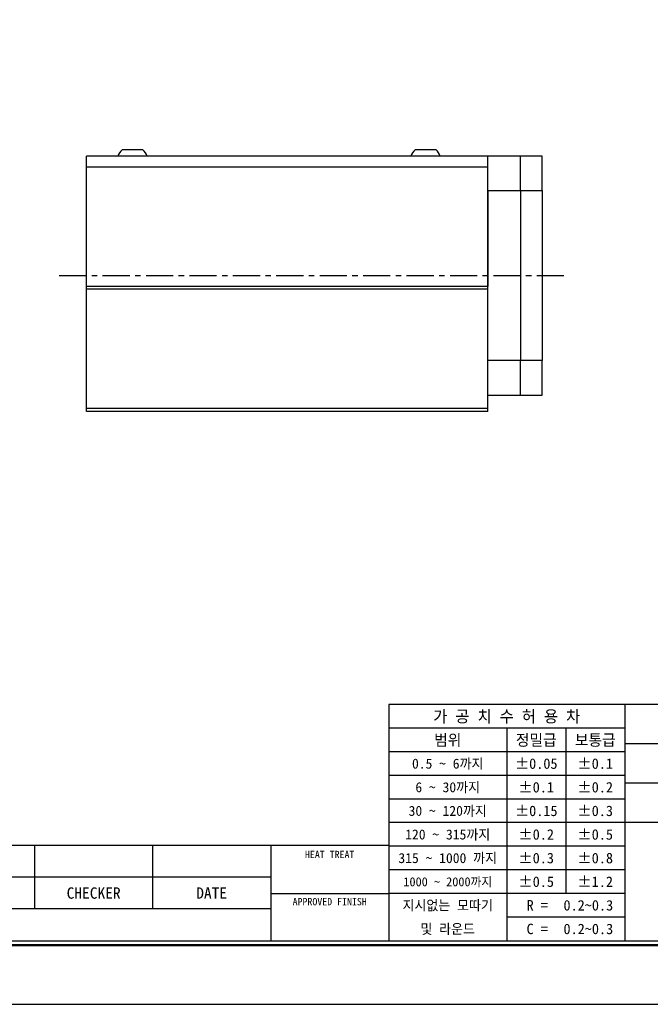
# Model space of a CAD drawing. Header units: millimetres. Extents: x 1174 to 1671, y 712 to 1063.
# Tile 2 of 6: x 1374 to 1490, y 712 to 893. Entities that reach past the tile are written whole.
import ezdxf
from ezdxf.enums import TextEntityAlignment as Align

# ---------------------------------------------------------------- set-up
doc = ezdxf.new("R2010")
doc.units = ezdxf.units.MM
doc.linetypes.add('CENTER', pattern=[2, 1.25, -0.25, 0.25, -0.25])
for name, color, linetype in [('S1', 1, 'CENTER'), ('Z5', 7, 'Continuous'), ('Z7', 7, 'Continuous')]:
    doc.layers.add(name, color=color, linetype=linetype)

# ---------------------------------------------------------------- blocks, each defined once
blk = doc.blocks.new('란표제')
at = {"layer": 'Z7'}
for p, q in [((290, 33), (160, 33)), ((160, 33), (160, 7)), ((186, 33), (186, 7)), ((186, 30.4), (160, 30.4)), ((173, 30.4), (173, 7)), ((179.5, 30.4), (179.5, 12.2)), ((231, 28.67), (186, 28.67)), ((186, 27.8), (160, 27.8)), ((186, 25.2), (160, 25.2)), ((231, 24.33), (186, 24.33)), ((186, 22.6), (160, 22.6)), ((186, 20), (160, 20)), ((290, 20), (186, 20)), ((160, 17.5), (62, 17.5)), ((121, 17.5), (121, 10.5)), ((134, 17.5), (134, 10.5)), ((147, 17.5), (147, 7)), ((186, 17.4), (160, 17.4)), ((186, 14.8), (160, 14.8)), ((147, 14), (62, 14)), ((147, 12.2), (160, 12.2)), ((186, 12.2), (160, 12.2)), ((147, 10.5), (62, 10.5)), ((186, 9.6), (173, 9.6))]:
    blk.add_line(p, q, dxfattribs=at)
at = {"layer": 'Z7', "color": 0}
blk.add_line((0, 0), (297, 0), dxfattribs=at)
at = {"layer": 'Z7', "const_width": 0.25}
blk.add_lwpolyline([(290.5, 6.5), (290.5, 203.5), (10, 203.5), (10, 6.5)], close=True, dxfattribs=at)
at = {"layer": 'Z7'}
blk.add_lwpolyline([(290, 7), (290, 203), (10.5, 203), (10.5, 7)], close=True, dxfattribs=at)
at = {"layer": 'Z5', "ltscale": 0.5}
for tag, p, height in [('TITLE', (237.17, 24.41), 2.5), ('도번', (251.18, 15.64), 2.5), ('SCALE', (253.78, 9.55), 1.2), ('DATE', (277.02, 9.51), 1.2)]:
    blk.add_attdef(tag, p, '', height=height, dxfattribs=at)
at = {"layer": 'Z7'}
for s, height, p in [('가 공 치 수 허 용 차', 1.3, (173, 31.7)), ('범위', 1.25, (166.5, 29.1)), ('정밀급', 1.25, (176.25, 29.1)), ('보통급', 1.25, (182.75, 29.1)), ('0.5 ~ 6까지', 1.1, (166.5, 26.5)), ('%%P0.05', 1.15, (176.25, 26.5)), ('%%P0.1', 1.15, (182.75, 26.5)), ('6 ~ 30까지', 1.1, (166.5, 23.9)), ('%%P0.1', 1.15, (176.25, 23.9)), ('%%P0.2', 1.15, (182.75, 23.9)), ('30 ~ 120까지', 1.1, (166.5, 21.3)), ('%%P0.15', 1.15, (176.25, 21.3)), ('%%P0.3', 1.15, (182.75, 21.3)), ('120 ~ 315까지', 1.1, (166.5, 18.7)), ('%%P0.2', 1.15, (176.25, 18.7)), ('%%P0.5', 1.15, (182.75, 18.7)), ('HEAT TREAT', 0.8, (153.5, 16.5)), ('315 ~ 1000 까지', 1.1, (166.5, 16.1)), ('%%P0.3', 1.15, (176.25, 16.1)), ('%%P0.8', 1.15, (182.75, 16.1)), ('1000 ~ 2000까지', 0.99, (166.5, 13.49)), ('%%P0.5', 1.15, (176.25, 13.5)), ('%%P1.2', 1.15, (182.75, 13.5)), ('CHECKER', 1.25, (127.5, 12.25)), ('DATE', 1.25, (140.5, 12.25)), ('APPROVED FINISH', 0.8, (153.5, 11.3)), ('지시없는 모따기', 1.1, (166.5, 10.9)), ('R = ', 1.15, (176.75, 10.9)), ('및 라운드', 1.1, (166.5, 8.3)), ('C = ', 1.15, (176.75, 8.3))]:
    blk.add_text(s, height=height, dxfattribs=at).set_placement(p, align=Align.MIDDLE_CENTER)
for tag, p in [('필렛', (179.25, 10.9)), ('모따기', (179.25, 8.3))]:
    blk.add_attdef(tag, text='', height=1.15, dxfattribs=at).set_placement(p, align=Align.MIDDLE_LEFT)

msp = doc.modelspace()

# ---------------------------------------------------------------- linework, layer by layer
for p, q in [((1396.6355, 869.0274), (1392.7855, 869.0274)), ((1450.6355, 869.0274), (1446.7855, 869.0274)), ((1460.2105, 867.8774), (1386.2105, 867.8774)), ((1386.2105, 865.8774), (1386.2105, 867.8774)), ((1466.2105, 867.8774), (1460.2105, 867.8774)), ((1460.2105, 865.8774), (1460.2105, 867.8774)), ((1466.2105, 861.5299), (1466.2105, 867.8774)), ((1470.2105, 867.8774), (1466.2105, 867.8774)), ((1470.2105, 861.5299), (1470.2105, 867.8774)), ((1460.2105, 865.8774), (1386.2105, 865.8774)), ((1386.2105, 843.8774), (1386.2105, 865.8774)), ((1460.2105, 843.8774), (1460.2105, 865.8774)), ((1460.2105, 861.5299), (1466.2105, 861.5299)), ((1460.2105, 861.5299), (1460.2105, 843.8774)), ((1466.2105, 861.5299), (1466.2105, 830.2249)), ((1466.2105, 861.5299), (1470.2105, 861.5299)), ((1470.2105, 861.5299), (1470.2105, 830.2249)), ((1460.2105, 843.8774), (1386.2105, 843.8774)), ((1386.2105, 843.6274), (1386.2105, 843.8774)), ((1386.2105, 843.3774), (1386.2105, 843.6274)), ((1460.2105, 843.3774), (1386.2105, 843.3774)), ((1386.2105, 821.3774), (1386.2105, 843.3774)), ((1460.2105, 843.6274), (1460.2105, 843.8774)), ((1460.2105, 843.3774), (1460.2105, 843.6274)), ((1460.2105, 821.3774), (1460.2105, 843.3774)), ((1466.2105, 830.2249), (1460.2105, 830.2249)), ((1466.2105, 823.8774), (1466.2105, 830.2249)), ((1470.2105, 830.2249), (1466.2105, 830.2249)), ((1470.2105, 823.8774), (1470.2105, 830.2249)), ((1460.2105, 823.8774), (1466.2105, 823.8774)), ((1466.2105, 823.8774), (1470.2105, 823.8774)), ((1460.2105, 821.3774), (1386.2105, 821.3774)), ((1386.2105, 820.8774), (1386.2105, 821.3774)), ((1460.2105, 820.8774), (1386.2105, 820.8774)), ((1460.2105, 820.8774), (1460.2105, 821.3774))]:
    msp.add_line(p, q)
for centre, start, end in [((1394.6681, 866.8877), 131.34313, 159.680287), ((1394.7529, 866.8877), 20.319713, 48.65687), ((1448.6681, 866.8877), 131.34313, 159.680287), ((1448.7529, 866.8877), 20.319713, 48.65687)]:
    msp.add_arc(centre, 2.85, start, end)
at = {"layer": 'S1', "ltscale": 4}
msp.add_line((1381.2105, 845.8774), (1475.2105, 845.8774), dxfattribs=at)

# ---------------------------------------------------------------- block references
at = {"ltscale": 5}
ref = msp.add_blockref('란표제', (1174.2675, 711.6764), dxfattribs=dict(at, xscale=1.67280711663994, yscale=1.67280711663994, zscale=1.67280711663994))
ref.add_attrib('모따기', '0.2~0.3', dxfattribs={"layer": 'Z7', "height": 1.92373}).set_placement((1474.1182, 725.5607), align=Align.MIDDLE_LEFT)
ref.add_attrib('필렛', '0.2~0.3', dxfattribs={"layer": 'Z7', "height": 1.92373}).set_placement((1474.1182, 729.91), align=Align.MIDDLE_LEFT)

doc.saveas('drawing.dxf')
